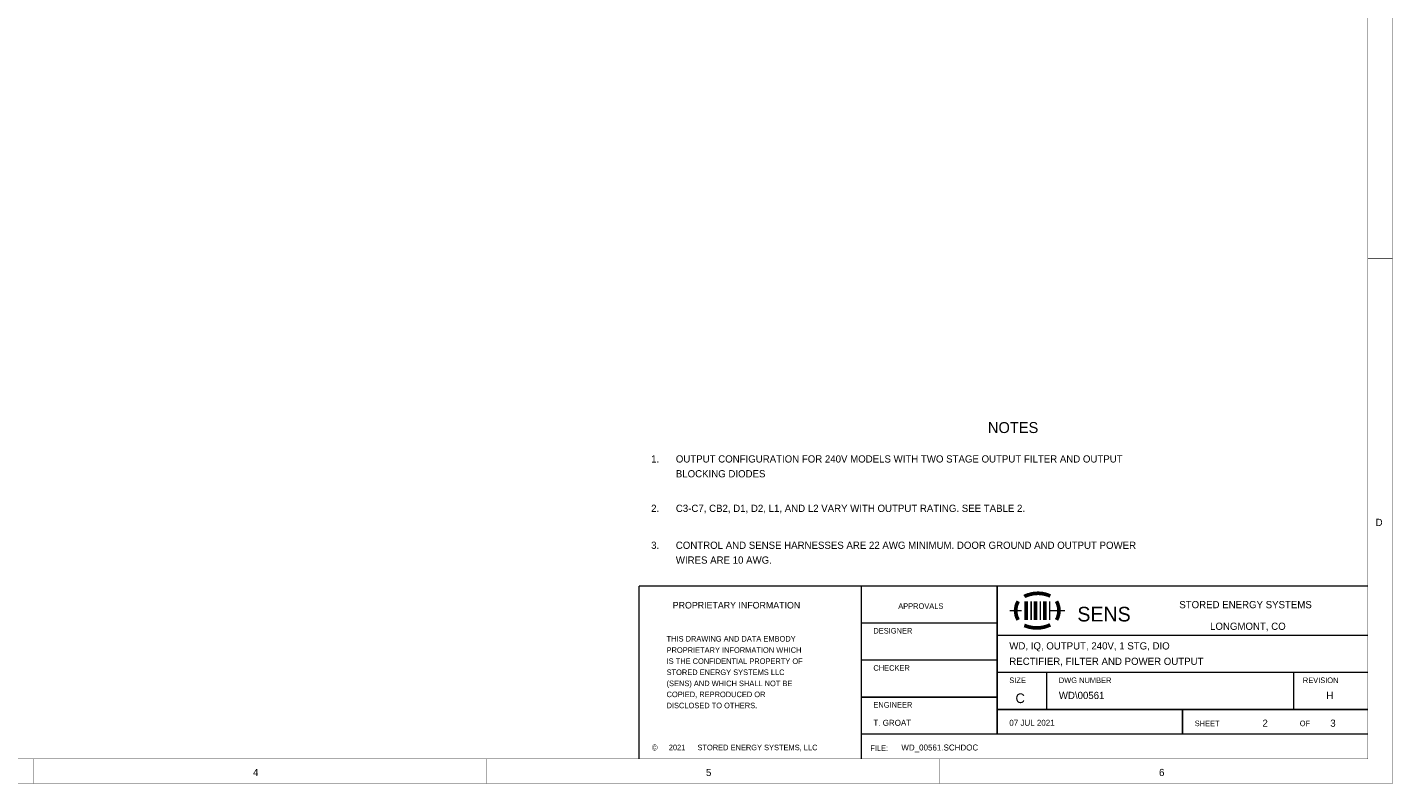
# Model space of a CAD drawing. Extents: x 0 to 22, y 0 to 17.
# Tile 35 of 58: x 10.9 to 22, y 0 to 6.1. Entities that reach past the tile are written whole.
import ezdxf

# ---------------------------------------------------------------- set-up
doc = ezdxf.new("R2010")
doc.units = 0
doc.layers.add('SHEET', color=255, linetype='CONTINUOUS')

msp = doc.modelspace()

# ---------------------------------------------------------------- linework, layer by layer
at = {"layer": 'SHEET', "const_width": 0.0039}
for points in [[(0.001, 17), (0.001, 0), (21.999, 0), (21.999, 17), (0.001, 17), (0.001, 17)], [(0.001, 17), (21.999, 17), (21.999, 0), (0.001, 0), (0.001, 17)], [(0.201, 16.8), (0.201, 0.199), (21.8, 0.199), (21.8, 16.8), (0.201, 16.8), (0.201, 16.8)], [(0.201, 16.8), (21.8, 16.8), (21.8, 0.199), (0.201, 0.199), (0.201, 16.8)]]:
    msp.add_lwpolyline(points, close=True, dxfattribs=at)
at = {"layer": 'SHEET'}
for points, const_width in [([(21.999, 4.25), (21.8, 4.25)], 0.0039), ([(15.9, 0.199), (15.9, 1.599)], 0.0118), ([(15.9, 1.599), (21.8, 1.599)], 0.0118), ([(17.7, 0.199), (17.7, 1.599)], 0.0118), ([(18.8, 0.4), (18.8, 1.599)], 0.0118), ([(19.23, 1.518), (19.223, 1.521), (19.217, 1.523), (19.211, 1.526), (19.204, 1.528), (19.198, 1.53), (19.191, 1.532), (19.185, 1.533), (19.178, 1.535), (19.171, 1.536), (19.165, 1.538), (19.158, 1.538), (19.151, 1.539), (19.145, 1.539), (19.138, 1.54), (19.131, 1.54), (19.125, 1.54), (19.118, 1.539), (19.111, 1.539), (19.105, 1.538), (19.098, 1.538), (19.091, 1.537), (19.085, 1.536), (19.078, 1.534), (19.071, 1.533), (19.064, 1.531), (19.059, 1.529), (19.052, 1.528), (19.045, 1.525), (19.039, 1.523), (19.033, 1.52), (19.026, 1.518), (19.02, 1.514)], 0.0295), ([(18.97, 1.475), (18.968, 1.471), (18.965, 1.466), (18.964, 1.462), (18.961, 1.457), (18.959, 1.452), (18.958, 1.447), (18.956, 1.443), (18.954, 1.438), (18.953, 1.433), (18.953, 1.428), (18.952, 1.424), (18.951, 1.419), (18.95, 1.414), (18.95, 1.409), (18.949, 1.404), (18.949, 1.399), (18.949, 1.395), (18.95, 1.39), (18.95, 1.385), (18.951, 1.38), (18.952, 1.375), (18.953, 1.371), (18.953, 1.366), (18.954, 1.361), (18.956, 1.356), (18.958, 1.351), (18.959, 1.346), (18.961, 1.342), (18.964, 1.337), (18.965, 1.333), (18.968, 1.328), (18.97, 1.324)], 0.0295), ([(19.034, 1.475), (19.034, 1.325)], 0.0295), ([(19.075, 1.475), (19.075, 1.325)], 0.0118), ([(19.11, 1.475), (19.11, 1.325)], 0.0295), ([(19.15, 1.475), (19.15, 1.325)], 0.0118), ([(19.185, 1.475), (19.185, 1.325)], 0.0295), ([(19.225, 1.475), (19.225, 1.325)], 0.0118), ([(19.28, 1.325), (19.282, 1.329), (19.285, 1.333), (19.287, 1.338), (19.289, 1.342), (19.291, 1.347), (19.292, 1.351), (19.293, 1.356), (19.295, 1.361), (19.296, 1.366), (19.297, 1.371), (19.298, 1.376), (19.299, 1.38), (19.299, 1.385), (19.3, 1.39), (19.3, 1.395), (19.3, 1.4), (19.3, 1.404), (19.3, 1.409), (19.299, 1.414), (19.299, 1.419), (19.298, 1.424), (19.297, 1.429), (19.296, 1.433), (19.295, 1.438), (19.293, 1.443), (19.292, 1.447), (19.291, 1.452), (19.289, 1.457), (19.287, 1.462), (19.285, 1.466), (19.282, 1.471), (19.28, 1.475)], 0.0295), ([(18.999, 1.4), (18.9, 1.4)], 0.0118), ([(19.225, 1.4), (19.35, 1.4)], 0.0118), ([(18.8, 1.3), (17.7, 1.3)], 0.0118), ([(19.019, 1.28), (19.026, 1.278), (19.032, 1.275), (19.039, 1.273), (19.045, 1.271), (19.052, 1.269), (19.058, 1.267), (19.064, 1.265), (19.071, 1.265), (19.078, 1.263), (19.085, 1.262), (19.091, 1.261), (19.098, 1.26), (19.105, 1.26), (19.111, 1.26), (19.118, 1.26), (19.125, 1.26), (19.131, 1.26), (19.138, 1.26), (19.145, 1.261), (19.151, 1.261), (19.158, 1.263), (19.165, 1.264), (19.171, 1.265), (19.178, 1.266), (19.185, 1.268), (19.191, 1.27), (19.197, 1.272), (19.204, 1.274), (19.21, 1.276), (19.216, 1.279), (19.223, 1.282), (19.229, 1.285)], 0.0295), ([(18.8, 1.199), (21.8, 1.199)], 0.0118), ([(18.8, 1), (17.7, 1)], 0.0118), ([(18.8, 0.9), (21.8, 0.9)], 0.0118), ([(19.2, 0.9), (19.2, 0.599)], 0.0118), ([(21.2, 0.9), (21.2, 0.599)], 0.0118), ([(18.8, 0.699), (17.7, 0.699)], 0.0118), ([(18.8, 0.599), (21.8, 0.599)], 0.0118), ([(20.3, 0.4), (20.3, 0.599)], 0.0118), ([(17.7, 0.4), (21.8, 0.4)], 0.0118), ([(11, 0), (11, 0.199)], 0.0039), ([(14.667, 0), (14.667, 0.199)], 0.0039), ([(18.333, 0), (18.333, 0.199)], 0.0039), ([(21.999, 0), (21.999, 0.199)], 0.0039)]:
    msp.add_lwpolyline(points, dxfattribs=dict(at, const_width=const_width))

# ---------------------------------------------------------------- texts
for s, height, p in [('NOTES', 0.0885, (18.725, 2.838)), ('1.', 0.0584, (15.999, 2.599)), ('OUTPUT CONFIGURATION FOR 240V MODELS WITH TWO STAGE OUTPUT FILTER AND OUTPUT ', 0.05843, (16.199, 2.599)), ('BLOCKING DIODES', 0.05843, (16.199, 2.479)), ('2.', 0.0584, (15.999, 2.199)), ('C3-C7, CB2, D1, D2, L1, AND L2 VARY WITH OUTPUT RATING. SEE TABLE 2.', 0.05843, (16.199, 2.199)), ('D', 0.0584, (21.863, 2.085)), ('3.', 0.0584, (15.999, 1.9)), ('CONTROL AND SENSE HARNESSES ARE 22 AWG MINIMUM. DOOR GROUND AND OUTPUT POWER ', 0.05843, (16.199, 1.9)), ('WIRES ARE 10 AWG.', 0.05843, (16.199, 1.78)), ('PROPRIETARY INFORMATION', 0.05342, (16.174, 1.417)), ('APPROVALS', 0.0451, (17.999, 1.414)), ('STORED ENERGY SYSTEMS', 0.05843, (20.274, 1.419)), ('SENS', 0.1185, (19.449, 1.312)), ('DESIGNER', 0.0451, (17.798, 1.214)), ('LONGMONT, CO', 0.05843, (20.523, 1.244)), ('THIS DRAWING AND DATA EMBODY ', 0.04508, (16.124, 1.149)), ('WD, IQ, OUTPUT, 240V, 1 STG, DIO', 0.05843, (18.898, 1.085)), ('PROPRIETARY INFORMATION WHICH ', 0.04508, (16.124, 1.058)), ('IS THE CONFIDENTIAL PROPERTY OF ', 0.04508, (16.124, 0.968)), ('RECTIFIER, FILTER AND POWER OUTPUT', 0.05843, (18.898, 0.96)), ('STORED ENERGY SYSTEMS LLC ', 0.04508, (16.124, 0.878)), ('CHECKER', 0.0451, (17.798, 0.913)), ('(SENS) AND WHICH SHALL NOT BE ', 0.04508, (16.124, 0.788)), ('SIZE', 0.0451, (18.898, 0.813)), ('DWG NUMBER', 0.0451, (19.299, 0.813)), ('REVISION', 0.0451, (21.274, 0.813)), ('COPIED, REPRODUCED OR ', 0.04508, (16.124, 0.699)), ('C', 0.0785, (18.948, 0.651)), ('WD\\00561', 0.0584, (19.299, 0.684)), ('H', 0.0584, (21.464, 0.684)), ('DISCLOSED TO OTHERS.', 0.04508, (16.124, 0.609)), ('ENGINEER', 0.0451, (17.798, 0.614)), ('T. GROAT', 0.0484, (17.798, 0.467)), ('07 JUL 2021', 0.04841, (18.898, 0.467)), ('SHEET', 0.0451, (20.399, 0.464)), ('2', 0.0584, (20.947, 0.459)), ('OF', 0.0451, (21.249, 0.464)), ('3', 0.0584, (21.496, 0.459)), ('© ', 0.0484, (16.004, 0.267)), ('2021', 0.0451, (16.142, 0.269)), ('STORED ENERGY SYSTEMS, LLC', 0.04508, (16.374, 0.269)), ('FILE:', 0.0451, (17.773, 0.264)), ('WD_00561.SCHDOC', 0.04841, (18.024, 0.267)), ('4', 0.0584, (12.777, 0.06)), ('5', 0.0584, (16.443, 0.06)), ('6', 0.0584, (20.11, 0.06))]:
    msp.add_text(s, height=height, dxfattribs=at).set_placement(p)

doc.saveas('drawing.dxf')
